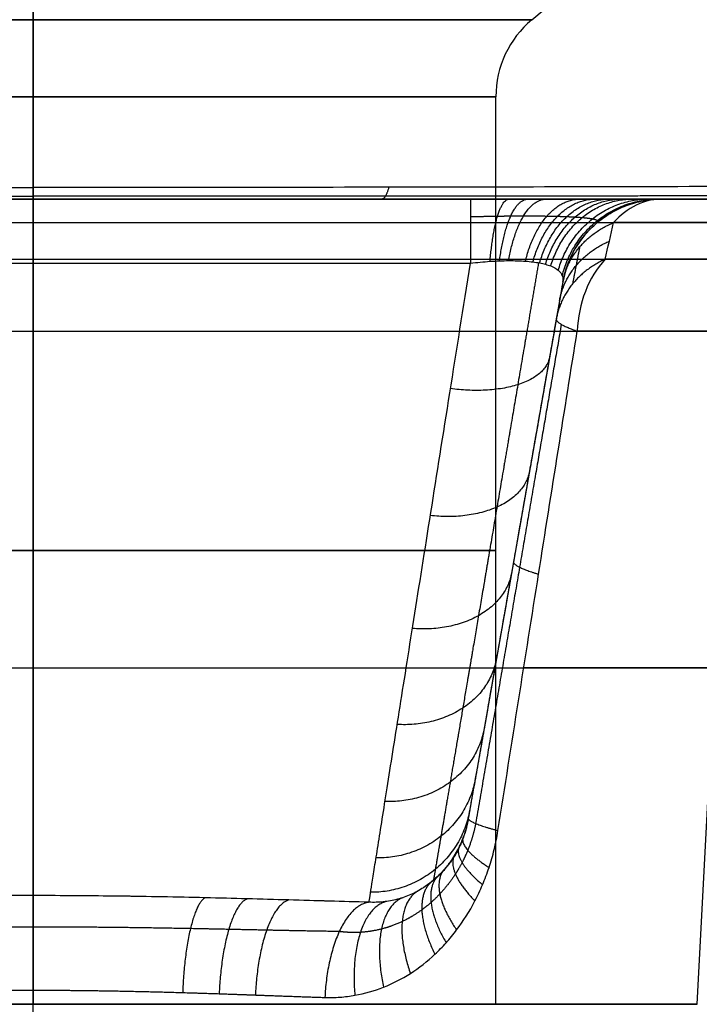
# Model space of a CAD drawing. Header units: millimetres. Extents: x -300 to 300, y -850 to 0.
# Tile 20 of 44: x -1 to 33, y -200 to -151. Entities that reach past the tile are written whole.
import ezdxf

# ---------------------------------------------------------------- set-up
doc = ezdxf.new("R2010")
doc.units = ezdxf.units.MM
doc.header["$MEASUREMENT"] = 0
doc.layers.add('Predefinito', color=7, linetype='Continuous', true_color=0x000000)

# ---------------------------------------------------------------- blocks, each defined once
blk = doc.blocks.new('FACLT0000000')
at = {"layer": 'Predefinito'}
for p, q in [((0, -50, 690), (0, -50)), ((0, -80), (0, -50)), ((0, -80, 690), (0, -80))]:
    blk.add_line(p, q, dxfattribs=at)
blk = doc.blocks.new('FALP06051T0M')
at = {"layer": 'Predefinito'}
for p, q in [((0, -160, -190), (0, 0, -190)), ((0, -141.17, -36.606), (0, -151.088, -24.786)), ((0, -151.088, 24.786), (0, -141.17, 36.606)), ((24.786, -151.088), (36.606, -141.17)), ((0, -154.918, -23), (0, -200, -23)), ((0, -200, 23), (0, -154.918, 23)), ((23, -200), (23, -154.918)), ((0, -160, -190), (0, -160, -82.247)), ((0, -160, 41.916), (0, -160, 157.388)), ((0, -162.991, 36.532), (0, -161.17, 38.702)), ((-21.735, -163.183, -77.589), (21.735, -163.183, -77.589)), ((26.325, -164.132, -48.552), (22.236, -187.318, -48.552)), ((0, -166.56, 34.753), (0, -200, 33)), ((33, -200), (34.753, -166.56)), ((23.966, -177.505, -26.406), (23.966, -177.505, -63.02)), ((0, -200, -33), (0, -199.298, -33.037)), ((0, -200, -33), (0, -200, -23)), ((0, -200, 23), (0, -200, 33)), ((23, -200), (33, -200))]:
    blk.add_line(p, q, dxfattribs=at)
at = {"layer": 'Predefinito', "extrusion": (1.14668e-15, 1, 0)}
blk.add_arc((0, 0, -151.088), 24.786, 270, 90, dxfattribs=at)
at = {"layer": 'Predefinito', "extrusion": (1, 0, 0)}
for centre, radius, start, end in [((-154.918, 28), 5, 270, 320), ((-154.918, -28), 5, 40, 90), ((-165, -82.247), 5, 0, 68.6877), ((-166.821, 39.746), 5, 273, 320), ((-145.01, -31.008), 50, 187.3349, 248.6877)]:
    blk.add_arc(centre, radius, start, end, dxfattribs=at)
at = {"layer": 'Predefinito', "extrusion": (-1.14668e-15, 1, 0)}
blk.add_arc((0, 0, -151.088), 24.786, 90, 270, dxfattribs=at)
at = {"layer": 'Predefinito'}
for centre, start, end in [((28, -154.918), 130, 180), ((31.249, -165, -27.937), 90, 170), ((31.249, -165, -50.039), 90, 170)]:
    blk.add_arc(centre, 5, start, end, dxfattribs=at)
at = {"layer": 'Predefinito', "extrusion": (0, 1, 6.17863e-16)}
blk.add_arc((0, 0, -154.918), 23, 270, 90, dxfattribs=at)
at = {"layer": 'Predefinito', "extrusion": (0, 1, -6.17863e-16)}
blk.add_arc((0, 0, -154.918), 23, 90, 270, dxfattribs=at)
at = {"layer": 'Predefinito', "extrusion": (0, 1, 0)}
for centre, radius, start, end in [((0, 0, -160), 41.916, 318.2022, 90), ((0, 0, -160), 41.916, 90, 221.7978), ((0, 0, -166.56), 34.753, 321.09, 90), ((0, 0, -166.56), 34.753, 90, 218.91), ((0, 0, -177.459), 23, 270, 90), ((0, 0, -177.459), 23, 90, 270), ((0, 0, -183.28), 33.876, 316.0396, 90), ((0, 0, -183.28), 33.876, 90, 223.9604), ((0, 0, -200), 23, 270, 90), ((0, 0, -200), 23, 90, 270)]:
    blk.add_arc(centre, radius, start, end, dxfattribs=at)
at = {"layer": 'Predefinito', "extrusion": (1, 3.87757e-16, -3.25367e-16)}
blk.add_arc((-165, 41.916), 5, 320, 360, dxfattribs=at)
at = {"layer": 'Predefinito', "extrusion": (1, 9.28643e-13, -1.29893e-12)}
blk.add_arc((-165, -82.247, 21.735), 5, 360, 68.6877, dxfattribs=at)
at = {"layer": 'Predefinito', "extrusion": (0.666504, -2.01207e-14, 0.745502)}
blk.add_arc((-165, -41.916), 5, 0, 40, dxfattribs=at)
at = {"layer": 'Predefinito', "extrusion": (5.34851e-31, 1, 4.40664e-16)}
blk.add_arc((0, 0, -161.17), 38.702, 318.2022, 90, dxfattribs=at)
at = {"layer": 'Predefinito', "extrusion": (4.25783e-16, 1, 1.90472e-16)}
blk.add_arc((0, 0, -161.17), 38.702, 90, 221.7978, dxfattribs=at)
at = {"layer": 'Predefinito', "extrusion": (-3.71837e-16, 1, -3.00142e-16)}
blk.add_arc((0, 0, -162.991), 36.532, 321.09, 90, dxfattribs=at)
at = {"layer": 'Predefinito', "extrusion": (2.25144e-16, 1, -8.48111e-16)}
blk.add_arc((0, 0, -162.991), 36.532, 90, 218.91, dxfattribs=at)
at = {"layer": 'Predefinito', "extrusion": (0.628099, 4.32915e-15, 0.778133)}
blk.add_arc((-166.821, -39.746), 5, 40, 87, dxfattribs=at)
at = {"layer": 'Predefinito', "extrusion": (8.61264e-16, 1, 1.78125e-32)}
blk.add_arc((0, 0, -200), 33, 270, 90, dxfattribs=at)
at = {"layer": 'Predefinito', "extrusion": (-8.61264e-16, 1, -1.78125e-32)}
blk.add_arc((0, 0, -200), 33, 90, 270, dxfattribs=at)
at = {"layer": 'Predefinito'}
for points, degree in [([(0, -159.425, 161.499), (0, -138.121, 236.245), (0, -80.51, 295.095), (0, -6.483, 318.09)], 3), ([(179.662, -160, -190), (0, -160, -190), (-179.662, -160, -190)], 2), ([(-21.735, -160, -82.247), (0, -160, -82.247), (21.735, -160, -82.247)], 2), ([(31.249, -160, -72.14), (31.249, -160, -50.039), (31.249, -160, -27.937)], 2), ([(28.427, -162.991, -22.946), (28.567, -162.397, -23.898), (28.71, -161.789, -24.848), (28.853, -161.17, -25.795)], 3), ([(26.325, -164.132, -27.937), (26.215, -164.75, -26.953), (26.108, -165.358, -25.963), (26.003, -165.953, -24.964)], 3), ([(26.325, -164.132, -72.14), (26.325, -164.132, -50.039), (26.325, -164.132, -27.937)], 2)]:
    blk.add_open_spline(points, degree=degree, dxfattribs=at)
for points, knots in [([(-189.256, -158.299, -12.757), (-189.511, -158.332, -9.662), (-189.666, -158.358, -6.577), (-189.753, -158.389, -1.961), (-189.758, -158.398, -0.422), (-189.719, -158.414, 2.642), (-189.675, -158.421, 4.173), (-189.332, -158.453, 11.816), (-188.665, -158.472, 17.905), (-187.33, -158.49, 25.485), (-187.038, -158.494, 27.002), (-186.407, -158.5, 30.013), (-186.068, -158.503, 31.509), (-184.981, -158.512, 35.973), (-184.164, -158.517, 38.913), (-181.444, -158.532, 47.631), (-179.273, -158.541, 53.306), (-175.495, -158.556, 61.618), (-174.148, -158.562, 64.355), (-171.997, -158.571, 68.411), (-171.258, -158.574, 69.755), (-169.744, -158.58, 72.411), (-168.97, -158.584, 73.725), (-165.007, -158.602, 80.221), (-161.556, -158.62, 85.193), (-154.128, -158.662, 94.712), (-150.15, -158.686, 99.259), (-144.862, -158.722, 104.682), (-143.789, -158.729, 105.753), (-141.611, -158.744, 107.871), (-140.508, -158.751, 108.915), (-137.168, -158.775, 111.994), (-134.896, -158.791, 113.981), (-127.952, -158.842, 119.748), (-123.152, -158.878, 123.337), (-113.233, -158.952, 130.034), (-108.114, -158.99, 133.142), (-101.524, -159.036, 136.737), (-100.196, -159.046, 137.441), (-97.522, -159.064, 138.821), (-96.174, -159.074, 139.496), (-92.122, -159.101, 141.471), (-89.401, -159.119, 142.721), (-81.181, -159.171, 146.28), (-75.625, -159.203, 148.399), (-64.369, -159.262, 152.157), (-58.669, -159.289, 153.796), (-50.009, -159.325, 155.906), (-47.105, -159.336, 156.551), (-42.72, -159.351, 157.431), (-41.253, -159.356, 157.71), (-38.311, -159.365, 158.238), (-36.835, -159.37, 158.488), (-29.465, -159.39, 159.658), (-23.573, -159.403, 160.35), (-11.788, -159.421, 161.271), (-5.896, -159.425, 161.499), (0, -159.425, 161.499)], [0, 0, 0, 0, 0.0090305, 0.0090305, 0.0135458, 0.0135458, 0.0180611, 0.0180611, 0.0361221, 0.0361221, 0.0406374, 0.0406374, 0.0451526, 0.0451526, 0.0541832, 0.0541832, 0.0722442, 0.0722442, 0.0812748, 0.0812748, 0.08579, 0.08579, 0.0903053, 0.0903053, 0.1083663, 0.1083663, 0.1264274, 0.1264274, 0.1309427, 0.1309427, 0.1354579, 0.1354579, 0.1444885, 0.1444885, 0.1625495, 0.1625495, 0.1806106, 0.1806106, 0.1851258, 0.1851258, 0.1896411, 0.1896411, 0.1986716, 0.1986716, 0.2167327, 0.2167327, 0.2347938, 0.2347938, 0.2438243, 0.2438243, 0.2483395, 0.2483395, 0.2528548, 0.2528548, 0.2709159, 0.2709159, 0.2889769, 0.2889769, 0.2889769, 0.2889769]), ([(189.256, -158.299, -12.757), (189.511, -158.332, -9.662), (189.666, -158.358, -6.577), (189.753, -158.389, -1.961), (189.758, -158.398, -0.422), (189.719, -158.414, 2.642), (189.675, -158.421, 4.173), (189.332, -158.453, 11.816), (188.665, -158.472, 17.905), (187.33, -158.49, 25.485), (187.038, -158.494, 27.002), (186.407, -158.5, 30.013), (186.068, -158.503, 31.509), (184.981, -158.512, 35.973), (184.164, -158.517, 38.913), (181.444, -158.532, 47.631), (179.273, -158.541, 53.306), (175.495, -158.556, 61.618), (174.148, -158.562, 64.355), (171.997, -158.571, 68.411), (171.258, -158.574, 69.755), (169.744, -158.58, 72.411), (168.97, -158.584, 73.725), (165.007, -158.602, 80.221), (161.556, -158.62, 85.193), (154.128, -158.662, 94.712), (150.15, -158.686, 99.259), (144.862, -158.722, 104.682), (143.789, -158.729, 105.753), (141.611, -158.744, 107.871), (140.508, -158.751, 108.915), (137.168, -158.775, 111.994), (134.896, -158.791, 113.981), (127.952, -158.842, 119.748), (123.152, -158.878, 123.337), (113.233, -158.952, 130.034), (108.114, -158.99, 133.142), (101.524, -159.036, 136.737), (100.196, -159.046, 137.441), (97.522, -159.064, 138.821), (96.174, -159.074, 139.496), (92.122, -159.101, 141.471), (89.401, -159.119, 142.721), (81.181, -159.171, 146.28), (75.625, -159.203, 148.399), (64.369, -159.262, 152.157), (58.669, -159.289, 153.796), (50.009, -159.325, 155.906), (47.105, -159.336, 156.551), (42.72, -159.351, 157.431), (41.253, -159.356, 157.71), (38.311, -159.365, 158.238), (36.835, -159.37, 158.488), (29.465, -159.39, 159.658), (23.573, -159.403, 160.35), (11.788, -159.421, 161.271), (5.896, -159.425, 161.499), (0, -159.425, 161.499)], [0, 0, 0, 0, 0.0090305, 0.0090305, 0.0135458, 0.0135458, 0.0180611, 0.0180611, 0.0361221, 0.0361221, 0.0406374, 0.0406374, 0.0451526, 0.0451526, 0.0541832, 0.0541832, 0.0722442, 0.0722442, 0.0812748, 0.0812748, 0.08579, 0.08579, 0.0903053, 0.0903053, 0.1083663, 0.1083663, 0.1264274, 0.1264274, 0.1309427, 0.1309427, 0.1354579, 0.1354579, 0.1444885, 0.1444885, 0.1625495, 0.1625495, 0.1806106, 0.1806106, 0.1851258, 0.1851258, 0.1896411, 0.1896411, 0.1986716, 0.1986716, 0.2167327, 0.2167327, 0.2347938, 0.2347938, 0.2438243, 0.2438243, 0.2483395, 0.2483395, 0.2528548, 0.2528548, 0.2709159, 0.2709159, 0.2889769, 0.2889769, 0.2889769, 0.2889769]), ([(-182.354, -160, -12.048), (-182.654, -160, -9.124), (-182.85, -160, -6.205), (-183.039, -160, -0.374), (-183.03, -160, 2.536), (-182.715, -160, 11.256), (-182.117, -160, 17.052), (-180.884, -160, 24.275), (-180.613, -160, 25.721), (-180.025, -160, 28.592), (-179.708, -160, 30.02), (-178.69, -160, 34.278), (-177.922, -160, 37.084), (-175.358, -160, 45.411), (-173.303, -160, 50.839), (-169.722, -160, 58.802), (-168.445, -160, 61.426), (-166.404, -160, 65.318), (-165.703, -160, 66.609), (-164.266, -160, 69.161), (-163.53, -160, 70.424), (-159.766, -160, 76.674), (-156.485, -160, 81.469), (-149.42, -160, 90.679), (-145.634, -160, 95.092), (-140.596, -160, 100.376), (-139.573, -160, 101.422), (-137.497, -160, 103.489), (-136.444, -160, 104.51), (-133.257, -160, 107.524), (-131.088, -160, 109.472), (-124.454, -160, 115.141), (-119.861, -160, 118.686), (-110.352, -160, 125.332), (-105.437, -160, 128.432), (-99.094, -160, 132.035), (-97.815, -160, 132.742), (-95.239, -160, 134.129), (-93.94, -160, 134.808), (-90.031, -160, 136.798), (-87.403, -160, 138.061), (-79.457, -160, 141.665), (-74.075, -160, 143.823), (-63.149, -160, 147.666), (-57.606, -160, 149.352), (-49.17, -160, 151.53), (-46.338, -160, 152.198), (-42.06, -160, 153.111), (-40.628, -160, 153.4), (-37.756, -160, 153.95), (-36.314, -160, 154.21), (-29.104, -160, 155.432), (-23.314, -160, 156.164), (-11.69, -160, 157.141), (-5.856, -160, 157.388), (0, -160, 157.388)], [-0.2799575, -0.2799575, -0.2799575, -0.2799575, -0.2712089, -0.2712089, -0.2624602, -0.2624602, -0.2449628, -0.2449628, -0.2405885, -0.2405885, -0.2362142, -0.2362142, -0.2274655, -0.2274655, -0.2099682, -0.2099682, -0.2012195, -0.2012195, -0.1968451, -0.1968451, -0.1924708, -0.1924708, -0.1749735, -0.1749735, -0.1574761, -0.1574761, -0.1531018, -0.1531018, -0.1487274, -0.1487274, -0.1399788, -0.1399788, -0.1224814, -0.1224814, -0.1049841, -0.1049841, -0.1006097, -0.1006097, -0.0962354, -0.0962354, -0.0874867, -0.0874867, -0.0699894, -0.0699894, -0.052492, -0.052492, -0.0437434, -0.0437434, -0.039369, -0.039369, -0.0349947, -0.0349947, -0.0174973, -0.0174973, 0, 0, 0, 0]), ([(0, -160, 157.388), (5.856, -160, 157.388), (11.69, -160, 157.141), (23.314, -160, 156.164), (29.104, -160, 155.432), (36.314, -160, 154.21), (37.756, -160, 153.95), (40.628, -160, 153.4), (42.06, -160, 153.111), (46.338, -160, 152.198), (49.17, -160, 151.53), (57.606, -160, 149.352), (63.149, -160, 147.666), (74.075, -160, 143.823), (79.457, -160, 141.665), (87.403, -160, 138.061), (90.031, -160, 136.798), (93.94, -160, 134.808), (95.239, -160, 134.129), (97.815, -160, 132.742), (99.094, -160, 132.035), (105.437, -160, 128.432), (110.352, -160, 125.332), (119.861, -160, 118.686), (124.454, -160, 115.141), (131.088, -160, 109.472), (133.257, -160, 107.524), (136.444, -160, 104.51), (137.497, -160, 103.489), (139.573, -160, 101.422), (140.596, -160, 100.376), (145.634, -160, 95.092), (149.42, -160, 90.679), (156.485, -160, 81.469), (159.766, -160, 76.674), (163.53, -160, 70.424), (164.266, -160, 69.161), (165.703, -160, 66.609), (166.404, -160, 65.318), (168.445, -160, 61.426), (169.722, -160, 58.802), (173.303, -160, 50.839), (175.358, -160, 45.411), (177.922, -160, 37.084), (178.69, -160, 34.278), (179.708, -160, 30.02), (180.025, -160, 28.592), (180.613, -160, 25.721), (180.884, -160, 24.275), (182.117, -160, 17.052), (182.715, -160, 11.256), (183.03, -160, 2.536), (183.039, -160, -0.374), (182.85, -160, -6.205), (182.654, -160, -9.124), (182.354, -160, -12.048)], [0, 0, 0, 0, 0.0174973, 0.0174973, 0.0349947, 0.0349947, 0.039369, 0.039369, 0.0437434, 0.0437434, 0.052492, 0.052492, 0.0699894, 0.0699894, 0.0874867, 0.0874867, 0.0962354, 0.0962354, 0.1006097, 0.1006097, 0.1049841, 0.1049841, 0.1224814, 0.1224814, 0.1399788, 0.1399788, 0.1487274, 0.1487274, 0.1531018, 0.1531018, 0.1574761, 0.1574761, 0.1749735, 0.1749735, 0.1924708, 0.1924708, 0.1968451, 0.1968451, 0.2012195, 0.2012195, 0.2099682, 0.2099682, 0.2274655, 0.2274655, 0.2362142, 0.2362142, 0.2405885, 0.2405885, 0.2449628, 0.2449628, 0.2624602, 0.2624602, 0.2712089, 0.2712089, 0.2799575, 0.2799575, 0.2799575, 0.2799575]), ([(21.735, -160, -82.247), (22.386, -160, -82.247), (23.025, -160, -82.181), (23.967, -160, -81.984), (24.279, -160, -81.903), (24.896, -160, -81.705), (25.2, -160, -81.59), (26.084, -160, -81.2), (26.641, -160, -80.882), (27.427, -160, -80.316), (27.682, -160, -80.112), (28.164, -160, -79.682), (28.392, -160, -79.456), (28.825, -160, -78.982), (29.03, -160, -78.735), (29.414, -160, -78.218), (29.596, -160, -77.947), (30.096, -160, -77.115), (30.371, -160, -76.534), (30.812, -160, -75.326), (30.979, -160, -74.693), (31.196, -160, -73.425), (31.249, -160, -72.785), (31.249, -160, -72.14)], [-0.01545284, -0.01545284, -0.01545284, -0.01545284, -0.01352123, -0.01352123, -0.01255543, -0.01255543, -0.01158963, -0.01158963, -0.00965802, -0.00965802, -0.00869222, -0.00869222, -0.00772642, -0.00772642, -0.00676062, -0.00676062, -0.00579481, -0.00579481, -0.00386321, -0.00386321, -0.0019316, -0.0019316, 0, 0, 0, 0]), ([(16.697, -194.929, -33.862), (16.708, -194.861, -35.049), (16.726, -194.751, -36.234), (16.774, -194.446, -38.593), (16.805, -194.251, -39.767), (16.88, -193.779, -42.098), (16.924, -193.501, -43.256), (17.025, -192.864, -45.547), (17.082, -192.505, -46.682), (17.272, -191.306, -50.042), (17.424, -190.348, -52.226), (17.776, -188.129, -56.434), (17.976, -186.869, -58.458), (18.42, -184.074, -62.308), (18.663, -182.539, -64.133), (19.189, -179.225, -67.546), (19.472, -177.446, -69.134), (20.069, -173.68, -72.041), (20.385, -171.694, -73.36), (21.042, -167.553, -75.701), (21.384, -165.399, -76.724), (21.735, -163.183, -77.589)], [0.057107, 0.057107, 0.057107, 0.057107, 0.128465, 0.128465, 0.199822, 0.199822, 0.271179, 0.271179, 0.342537, 0.342537, 0.485252, 0.485252, 0.627967, 0.627967, 0.770682, 0.770682, 0.913396, 0.913396, 1.056111, 1.056111, 1.198826, 1.198826, 1.198826, 1.198826]), ([(21.735, -163.183, -77.589), (22.067, -163.143, -77.604), (22.392, -163.113, -77.583), (22.869, -163.081, -77.497), (23.026, -163.073, -77.459), (23.337, -163.061, -77.365), (23.49, -163.058, -77.309), (23.784, -163.056, -77.18), (23.927, -163.058, -77.107), (24.204, -163.066, -76.944), (24.339, -163.073, -76.854), (24.598, -163.092, -76.658), (24.723, -163.104, -76.551), (24.958, -163.134, -76.325), (25.069, -163.151, -76.206), (25.279, -163.191, -75.953), (25.377, -163.214, -75.821), (25.56, -163.264, -75.542), (25.646, -163.293, -75.396), (25.88, -163.384, -74.943), (26.005, -163.455, -74.624), (26.197, -163.617, -73.954), (26.264, -163.708, -73.6), (26.338, -163.907, -72.881), (26.345, -164.015, -72.514), (26.325, -164.132, -72.14)], [-0.008221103, -0.008221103, -0.008221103, -0.008221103, -0.007192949, -0.007192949, -0.006678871, -0.006678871, -0.006164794, -0.006164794, -0.005652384, -0.005652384, -0.005139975, -0.005139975, -0.004626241, -0.004626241, -0.004112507, -0.004112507, -0.00359843, -0.00359843, -0.003084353, -0.003084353, -0.002056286, -0.002056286, -0.001028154, -0.001028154, 0, 0, 0, 0]), ([(26.325, -164.132, -72.14), (26.15, -165.12, -71.701), (25.979, -166.092, -71.227), (25.642, -168, -70.21), (25.477, -168.936, -69.667), (25.155, -170.766, -68.515), (24.997, -171.66, -67.907), (24.69, -173.402, -66.626), (24.54, -174.25, -65.954), (24.25, -175.895, -64.552), (24.11, -176.693, -63.821), (23.838, -178.233, -62.303), (23.707, -178.975, -61.517), (23.33, -181.116, -59.08), (23.099, -182.425, -57.352), (22.683, -184.782, -53.727), (22.499, -185.83, -51.829), (22.179, -187.642, -47.903), (22.044, -188.407, -45.875), (21.827, -189.636, -41.729), (21.745, -190.101, -39.612), (21.636, -190.722, -35.332), (21.608, -190.878, -33.17), (21.608, -190.878, -31.008)], [5.130057, 5.130057, 5.130057, 5.130057, 5.202128, 5.202128, 5.274198, 5.274198, 5.346269, 5.346269, 5.418339, 5.418339, 5.49041, 5.49041, 5.56248, 5.56248, 5.706621, 5.706621, 5.850762, 5.850762, 5.994903, 5.994903, 6.139044, 6.139044, 6.283185, 6.283185, 6.283185, 6.283185]), ([(23.104, -191.371, -24.192), (23.792, -187.022, -23.851), (24.465, -182.771, -23.482), (25.779, -174.492, -22.693), (26.42, -170.464, -22.273), (27.042, -166.56, -21.828)], [-0.02523397, -0.02523397, -0.02523397, -0.02523397, -0.01261698, -0.01261698, 0, 0, 0, 0]), ([(21.629, -190.764, -27.803), (21.595, -190.952, -27.852), (21.553, -191.135, -27.918), (21.45, -191.492, -28.081), (21.389, -191.666, -28.178), (21.287, -191.921, -28.341), (21.25, -192.005, -28.398), (21.174, -192.17, -28.519), (21.133, -192.252, -28.582), (21.007, -192.491, -28.778), (20.917, -192.644, -28.917), (20.724, -192.936, -29.207), (20.621, -193.075, -29.359), (20.404, -193.34, -29.673), (20.289, -193.467, -29.836), (20.051, -193.704, -30.165), (19.928, -193.815, -30.331), (19.672, -194.022, -30.668), (19.54, -194.118, -30.837), (19.403, -194.206, -31.008)], [0, 0, 0, 0, 0.000665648, 0.000665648, 0.001331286, 0.001331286, 0.001664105, 0.001664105, 0.001996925, 0.001996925, 0.002662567, 0.002662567, 0.003328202, 0.003328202, 0.003993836, 0.003993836, 0.00465947, 0.00465947, 0.005325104, 0.005325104, 0.005325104, 0.005325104]), ([(14.504, -199.659, -29.662), (14.753, -199.667, -29.54), (15.003, -199.662, -29.414), (15.502, -199.627, -29.156), (15.751, -199.596, -29.024), (16.487, -199.466, -28.624), (16.962, -199.33, -28.353), (17.881, -198.967, -27.805), (18.326, -198.739, -27.528), (19.186, -198.187, -26.971), (19.592, -197.87, -26.698), (20.165, -197.332, -26.299), (20.351, -197.142, -26.169), (20.71, -196.741, -25.912), (20.885, -196.529, -25.786), (21.385, -195.864, -25.421), (21.687, -195.386, -25.195), (22.092, -194.609, -24.894), (22.22, -194.338, -24.798), (22.456, -193.78, -24.625), (22.563, -193.496, -24.547), (22.755, -192.913, -24.41), (22.841, -192.615, -24.351), (22.99, -192.004, -24.255), (23.053, -191.692, -24.217), (23.104, -191.371, -24.192)], [0, 0, 0, 0, 0.00089627, 0.00089627, 0.00179254, 0.00179254, 0.00358585, 0.00358585, 0.00537931, 0.00537931, 0.00717276, 0.00717276, 0.00806949, 0.00806949, 0.00896622, 0.00896622, 0.01075968, 0.01075968, 0.01165518, 0.01165518, 0.01255068, 0.01255068, 0.01344832, 0.01344832, 0.01434597, 0.01434597, 0.01434597, 0.01434597]), ([(16.697, -194.929, -33.862), (15.388, -194.895, -34.446), (14.05, -194.856, -34.958), (11.323, -194.778, -35.84), (9.937, -194.74, -36.209), (7.129, -194.674, -36.8), (5.715, -194.647, -37.022), (2.869, -194.611, -37.318), (1.437, -194.601, -37.392), (-1.436, -194.601, -37.391), (-2.867, -194.611, -37.317), (-5.715, -194.647, -37.021), (-7.132, -194.675, -36.799), (-9.938, -194.74, -36.208), (-11.324, -194.778, -35.84), (-14.049, -194.856, -34.959), (-15.388, -194.895, -34.446), (-16.697, -194.929, -33.862)], [-0.01729325, -0.01729325, -0.01729325, -0.01729325, -0.01297101, -0.01297101, -0.00865189, -0.00865189, -0.00431959, -0.00431959, 0.00001969, 0.00001969, 0.00433799, 0.00433799, 0.00866016, 0.00866016, 0.01297974, 0.01297974, 0.01729948, 0.01729948, 0.01729948, 0.01729948]), ([(16.697, -194.929, -33.862), (15.411, -194.896, -34.436), (14.085, -194.857, -34.945), (12.037, -194.798, -35.61), (11.345, -194.779, -35.814), (9.958, -194.742, -36.184), (9.261, -194.724, -36.35), (5.762, -194.642, -37.09), (2.911, -194.601, -37.391), (-0.72, -194.601, -37.392), (-1.447, -194.603, -37.373), (-2.889, -194.613, -37.297), (-3.606, -194.62, -37.241), (-5.747, -194.648, -37.017), (-7.16, -194.675, -36.794), (-9.956, -194.74, -36.204), (-11.34, -194.779, -35.835), (-14.078, -194.857, -34.948), (-15.409, -194.896, -34.437), (-16.697, -194.929, -33.862)], [-0.01729325, -0.01729325, -0.01729325, -0.01729325, -0.01296915, -0.01296915, -0.01080711, -0.01080711, -0.00864506, -0.00864506, 0.00000312, 0.00000312, 0.00216516, 0.00216516, 0.00432721, 0.00432721, 0.0086513, 0.0086513, 0.01297539, 0.01297539, 0.01729948, 0.01729948, 0.01729948, 0.01729948]), ([(19.403, -194.206, -31.008), (19.2, -194.338, -31.262), (18.991, -194.451, -31.512), (18.559, -194.643, -32.009), (18.336, -194.722, -32.256), (17.875, -194.844, -32.742), (17.641, -194.886, -32.978), (17.17, -194.935, -33.433), (16.933, -194.941, -33.653), (16.697, -194.929, -33.862)], [0.005325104, 0.005325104, 0.005325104, 0.005325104, 0.006332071, 0.006332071, 0.007338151, 0.007338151, 0.008336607, 0.008336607, 0.009335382, 0.009335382, 0.009335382, 0.009335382]), ([(-14.504, -199.659, -29.662), (-13.385, -199.623, -30.211), (-12.23, -199.58, -30.7), (-9.852, -199.494, -31.548), (-8.651, -199.452, -31.9), (-6.223, -199.38, -32.465), (-4.996, -199.351, -32.678), (-3.137, -199.32, -32.892), (-2.514, -199.312, -32.946), (-1.262, -199.301, -33.018), (-0.631, -199.298, -33.037), (0, -199.298, -33.037)], [0, 0, 0, 0, 0.00378029, 0.00378029, 0.00756057, 0.00756057, 0.01134086, 0.01134086, 0.013231, 0.013231, 0.01512115, 0.01512115, 0.01512115, 0.01512115]), ([(0, -199.298, -33.037), (0.629, -199.298, -33.037), (1.255, -199.301, -33.019), (2.504, -199.312, -32.947), (3.128, -199.32, -32.893), (4.37, -199.34, -32.75), (4.99, -199.353, -32.661), (6.222, -199.382, -32.447), (6.836, -199.398, -32.323), (8.667, -199.452, -31.896), (9.869, -199.494, -31.542), (12.226, -199.58, -30.701), (13.381, -199.623, -30.213), (14.504, -199.659, -29.662)], [0.01512115, 0.01512115, 0.01512115, 0.01512115, 0.01701166, 0.01701166, 0.01890925, 0.01890925, 0.02080774, 0.02080774, 0.0226972, 0.0226972, 0.02646169, 0.02646169, 0.03022618, 0.03022618, 0.03022618, 0.03022618])]:
    blk.add_open_spline(points, degree=3, knots=knots, dxfattribs=at)
for points, weights, degree in [([(0, -159.425, 161.499), (0, -160, 159.484), (0, -160, 157.388)], [1, 0.990378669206, 1], 2), ([(17.681, -159.412, 160.811), (17.511, -160, 158.78), (17.335, -160, 156.667)], [0.999999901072, 0.990151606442, 1.00000005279], 2), ([(22.71, -163.091, -77.526), (22.971, -160, -78.776), (23.653, -160, -82.05)], [0.999999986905, 0.831180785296, 1], 2), ([(23.182, -163.067, -77.412), (23.574, -160, -78.637), (24.587, -160, -81.804)], [1.00001068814, 0.832656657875, 1], 2), ([(23.637, -163.057, -77.244), (24.157, -160, -78.424), (25.495, -160, -81.46)], [1.00000093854, 0.8332578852, 1], 2), ([(24.468, -163.083, -76.756), (25.215, -160, -77.795), (27.165, -160, -80.505)], [1.00000002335, 0.831704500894, 1], 2), ([(24.84, -163.119, -76.438), (25.683, -160, -77.384), (27.923, -160, -79.897)], [0.999998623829, 0.82950263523, 1], 2), ([(25.174, -163.171, -76.079), (26.094, -160, -76.92), (28.609, -160, -79.219)], [0.99999982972, 0.826355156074, 1], 2), ([(25.469, -163.239, -75.681), (26.446, -160, -76.409), (29.222, -160, -78.476)], [1.00000388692, 0.822243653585, 1], 2), ([(25.724, -163.323, -75.245), (26.738, -160, -75.854), (29.762, -160, -77.67)], [1.00000228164, 0.817119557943, 1], 2), ([(26.101, -163.536, -74.289), (27.118, -160, -74.661), (30.591, -160, -75.93)], [1.00000043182, 0.803997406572, 1], 2), ([(26.301, -163.808, -73.24), (27.222, -160, -73.398), (31.087, -160, -74.059)], [0.999999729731, 0.786899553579, 1], 2), ([(26.325, -164.132, -72.14), (27.053, -160, -72.14), (31.249, -160, -72.14)], [1, 0.766044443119, 1], 2), ([(26.325, -164.132, -27.937), (26.688, -162.073, -26.603), (28.853, -161.17, -25.795)], [0.999999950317, 0.895807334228, 1], 2), ([(26.162, -165.052, -26.455), (26.522, -163.011, -25.166), (28.639, -162.09, -24.372)], [1, 0.898638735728, 1], 2), ([(27.163, -162.378, -26.742), (27.043, -163.002, -25.781), (26.925, -163.615, -24.816), (26.81, -164.215, -23.845)], [0.947903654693, 0.948832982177, 0.949791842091, 0.950776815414], 3), ([(28.427, -162.991, -22.946), (26.36, -163.931, -23.722), (26.003, -165.953, -24.964)], [0.999999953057, 0.901553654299, 1], 2), ([(26.003, -165.953, -24.964), (24.625, -173.77, -26.02), (23.164, -182.058, -26.968), (21.629, -190.764, -27.803)], [1, 0.997920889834, 0.997920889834, 1], 3), ([(26.251, -166.221, -23.299), (24.905, -174.054, -24.257), (23.479, -182.364, -25.107), (21.996, -191.017, -25.838)], [0.970949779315, 0.967473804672, 0.963632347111, 0.959390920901], 3), ([(26.003, -165.953, -24.964), (25.963, -166.184, -23.197), (27.042, -166.56, -21.828)], [0.999999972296, 0.941899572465, 1], 2), ([(25.67, -167.842, -70.284), (25.286, -170.024, -74.307), (20.746, -169.414, -74.648)], [0.999997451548, 0.736463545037, 1.00000012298], 2), ([(24.669, -173.52, -66.518), (24.195, -176.212, -70.083), (19.745, -175.723, -70.463)], [0.999998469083, 0.743863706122, 1.00000021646], 2), ([(23.875, -178.025, -26.466), (23.837, -178.242, -24.517), (25.122, -178.632, -23.088)], [1.00000236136, 0.930921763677, 0.999983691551], 2), ([(23.78, -178.564, -61.938), (23.228, -181.692, -64.989), (18.856, -181.328, -65.374)], [0.99999909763, 0.750376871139, 1.00000030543], 2), ([(23.022, -182.859, -56.648), (22.407, -186.347, -59.141), (18.098, -186.1, -59.497)], [0.999999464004, 0.755878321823, 1.00000039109], 2), ([(22.415, -186.307, -50.771), (21.75, -190.075, -52.67), (17.49, -189.93, -52.967)], [0.999999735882, 0.760264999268, 1.0000004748], 2), ([(21.97, -188.827, -44.441), (21.27, -192.797, -45.721), (17.046, -192.731, -45.933)], [0.999999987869, 0.763456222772, 1.000000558], 2), ([(21.699, -190.363, -37.802), (20.978, -194.454, -38.447), (16.775, -194.437, -38.557)], [0.999996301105, 0.765396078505, 1.00000064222], 2), ([(21.608, -190.878, -31.008), (21.23, -193.022, -31.008), (19.403, -194.206, -31.008)], [1, 0.863199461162, 0.886381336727], 2), ([(21.613, -190.849, -29.395), (21.401, -192.056, -29.35), (20.653, -193.028, -29.311)], [0.999999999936, 0.918048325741, 0.893500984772], 2), ([(21.629, -190.764, -27.803), (21.615, -190.84, -28.87), (21.608, -190.878, -29.939), (21.608, -190.878, -31.008)], [1, 0.999576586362, 0.999576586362, 1], 3), ([(21.629, -190.764, -27.803), (21.593, -190.963, -25.664), (23.104, -191.371, -24.192)], [1, 0.918781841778, 1], 2), ([(21.375, -191.696, -28.2), (21.145, -192.231, -25.95), (22.659, -193.205, -24.479)], [0.999985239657, 0.906768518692, 1.000000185], 2), ([(21.191, -192.133, -28.492), (20.825, -192.803, -26.168), (22.338, -194.06, -24.712)], [1.00000034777, 0.898241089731, 1.00000012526], 2), ([(20.973, -192.545, -28.831), (20.453, -193.326, -26.423), (21.957, -194.867, -24.994)], [1.00000155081, 0.888373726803, 1.00000025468], 2), ([(20.88, -192.73, -31.008), (20.88, -192.73, -30.325), (20.883, -192.715, -29.642), (20.888, -192.685, -28.96)], [0.902866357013, 0.90286635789, 0.902858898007, 0.902843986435], 3), ([(20.154, -193.602, -30.023), (19.12, -194.552, -27.312), (20.53, -196.942, -26.04)], [0.999999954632, 0.853491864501, 1.0000006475], 2), ([(20.453, -193.28, -29.602), (19.595, -194.201, -27.002), (21.051, -196.307, -25.664)], [0.999997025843, 0.865844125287, 1.00000040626], 2), ([(19.835, -193.89, -30.454), (18.628, -194.842, -27.625), (19.974, -197.511, -26.432)], [0.999997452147, 0.840788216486, 1.0000006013], 2), ([(0.006, -194.601, -37.392), (0.005, -195.133, -33.255), (0.005, -199.298, -33.037)], [1, 0.767919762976, 0.999999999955], 2), ([(19.136, -194.367, -31.336), (17.608, -195.245, -28.244), (18.756, -198.463, -27.249)], [1.00000027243, 0.814722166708, 0.999999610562], 2), ([(8.562, -194.708, -36.498), (7.591, -195.163, -32.376), (7.437, -199.416, -32.182)], [1, 0.761202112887, 0.999999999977], 2), ([(10.651, -194.76, -35.999), (9.433, -195.173, -31.887), (9.253, -199.474, -31.705)], [1, 0.757550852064, 0.999999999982], 2), ([(12.72, -194.818, -35.388), (11.247, -195.178, -31.293), (11.049, -199.537, -31.121)], [1, 0.75318572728, 0.999999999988], 2), ([(16.697, -194.929, -33.862), (14.71, -195.16, -29.824), (14.504, -199.659, -29.662)], [1, 0.742783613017, 0.99999987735], 2), ([(17.553, -194.893, -33.062), (15.609, -195.382, -29.355), (15.996, -199.553, -28.891)], [0.999989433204, 0.764630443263, 1.0000005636], 2), ([(18.37, -194.704, -32.214), (16.587, -195.419, -28.827), (17.421, -199.149, -28.079)], [1.0000000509, 0.788928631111, 1.000000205], 2)]:
    blk.add_rational_spline(points, weights, degree=degree, dxfattribs=at)
for points, weights, knots in [([(-185.908, -159.568, -12.413), (-186.182, -159.577, -9.4), (-186.356, -159.584, -6.394), (-186.467, -159.592, -1.894), (-186.479, -159.594, -0.394), (-186.455, -159.598, 2.597), (-186.418, -159.6, 4.091), (-186.112, -159.608, 11.553), (-185.476, -159.613, 17.502), (-184.189, -159.618, 24.912), (-183.906, -159.619, 26.395), (-183.295, -159.62, 29.339), (-182.966, -159.621, 30.802), (-181.911, -159.623, 35.167), (-181.117, -159.625, 38.044), (-178.47, -159.628, 46.574), (-176.353, -159.631, 52.13), (-172.667, -159.635, 60.275), (-171.353, -159.636, 62.958), (-169.253, -159.638, 66.935), (-168.531, -159.639, 68.253), (-167.053, -159.641, 70.859), (-166.297, -159.642, 72.148), (-162.428, -159.646, 78.525), (-159.056, -159.651, 83.411), (-151.797, -159.662, 92.78), (-147.909, -159.668, 97.261), (-142.737, -159.677, 102.617), (-141.687, -159.679, 103.676), (-139.557, -159.683, 105.768), (-138.477, -159.685, 106.801), (-135.209, -159.691, 109.847), (-132.985, -159.695, 111.814), (-126.188, -159.708, 117.53), (-121.485, -159.717, 121.097), (-111.758, -159.736, 127.765), (-106.735, -159.745, 130.867), (-100.259, -159.757, 134.464), (-98.954, -159.759, 135.169), (-96.325, -159.764, 136.551), (-95.001, -159.767, 137.228), (-91.016, -159.773, 139.208), (-88.339, -159.778, 140.463), (-80.249, -159.791, 144.039), (-74.775, -159.799, 146.175), (-63.675, -159.814, 149.969), (-58.048, -159.821, 151.629), (-49.492, -159.83, 153.768), (-46.622, -159.833, 154.422), (-42.286, -159.837, 155.316), (-40.837, -159.838, 155.6), (-37.927, -159.84, 156.137), (-36.467, -159.842, 156.391), (-29.177, -159.847, 157.582), (-23.344, -159.85, 158.289), (-11.676, -159.854, 159.23), (-5.84, -159.856, 159.463), (0, -159.856, 159.463)], [0.985616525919, 0.985897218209, 0.986123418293, 0.986392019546, 0.986470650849, 0.986600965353, 0.986661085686, 0.986940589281, 0.987098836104, 0.987256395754, 0.98728587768, 0.987341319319, 0.987367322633, 0.987441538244, 0.987485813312, 0.987611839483, 0.987687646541, 0.987818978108, 0.987865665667, 0.987943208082, 0.987970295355, 0.988027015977, 0.9880566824, 0.988212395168, 0.988361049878, 0.988719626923, 0.988929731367, 0.989230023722, 0.98929193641, 0.989419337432, 0.989484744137, 0.989685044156, 0.989824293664, 0.990255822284, 0.990562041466, 0.991188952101, 0.991509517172, 0.99190500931, 0.991983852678, 0.99214069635, 0.992218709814, 0.99244993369, 0.992600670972, 0.993039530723, 0.993314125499, 0.993815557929, 0.994042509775, 0.994341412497, 0.994434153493, 0.994562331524, 0.994603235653, 0.994681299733, 0.994718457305, 0.994893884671, 0.995001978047, 0.995149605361, 0.995189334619, 0.995189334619], [0, 0, 0, 0, 9.042479, 9.042479, 13.563719, 13.563719, 18.084958, 18.084958, 36.169916, 36.169916, 40.691156, 40.691156, 45.212395, 45.212395, 54.254875, 54.254875, 72.339833, 72.339833, 81.382312, 81.382312, 85.903551, 85.903551, 90.424791, 90.424791, 108.509749, 108.509749, 126.594707, 126.594707, 131.115947, 131.115947, 135.637186, 135.637186, 144.679665, 144.679665, 162.764624, 162.764624, 180.849582, 180.849582, 185.370821, 185.370821, 189.892061, 189.892061, 198.93454, 198.93454, 217.019498, 217.019498, 235.104456, 235.104456, 244.146935, 244.146935, 248.668175, 248.668175, 253.189414, 253.189414, 271.274373, 271.274373, 289.359331, 289.359331, 289.359331, 289.359331]), ([(185.908, -159.568, -12.413), (186.182, -159.577, -9.4), (186.356, -159.584, -6.394), (186.467, -159.592, -1.894), (186.479, -159.594, -0.394), (186.455, -159.598, 2.597), (186.418, -159.6, 4.091), (186.112, -159.608, 11.553), (185.476, -159.613, 17.502), (184.189, -159.618, 24.912), (183.906, -159.619, 26.395), (183.295, -159.62, 29.339), (182.966, -159.621, 30.802), (181.911, -159.623, 35.167), (181.117, -159.625, 38.044), (178.47, -159.628, 46.574), (176.353, -159.631, 52.13), (172.667, -159.635, 60.275), (171.353, -159.636, 62.958), (169.253, -159.638, 66.935), (168.531, -159.639, 68.253), (167.053, -159.641, 70.859), (166.297, -159.642, 72.148), (162.428, -159.646, 78.525), (159.056, -159.651, 83.411), (151.797, -159.662, 92.78), (147.909, -159.668, 97.261), (142.737, -159.677, 102.617), (141.687, -159.679, 103.676), (139.557, -159.683, 105.768), (138.477, -159.685, 106.801), (135.209, -159.691, 109.847), (132.985, -159.695, 111.814), (126.188, -159.708, 117.53), (121.485, -159.717, 121.097), (111.758, -159.736, 127.765), (106.735, -159.745, 130.867), (100.259, -159.757, 134.464), (98.954, -159.759, 135.169), (96.325, -159.764, 136.551), (95.001, -159.767, 137.228), (91.016, -159.773, 139.208), (88.339, -159.778, 140.463), (80.249, -159.791, 144.039), (74.775, -159.799, 146.175), (63.675, -159.814, 149.969), (58.048, -159.821, 151.629), (49.492, -159.83, 153.768), (46.622, -159.833, 154.422), (42.286, -159.837, 155.316), (40.837, -159.838, 155.6), (37.927, -159.84, 156.137), (36.467, -159.842, 156.391), (29.177, -159.847, 157.582), (23.344, -159.85, 158.289), (11.676, -159.854, 159.23), (5.84, -159.856, 159.463), (0, -159.856, 159.463)], [0.985616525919, 0.985897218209, 0.986123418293, 0.986392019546, 0.986470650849, 0.986600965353, 0.986661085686, 0.986940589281, 0.987098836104, 0.987256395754, 0.98728587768, 0.987341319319, 0.987367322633, 0.987441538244, 0.987485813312, 0.987611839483, 0.98768764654, 0.987818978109, 0.987865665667, 0.987943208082, 0.987970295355, 0.988027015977, 0.9880566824, 0.988212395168, 0.988361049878, 0.988719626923, 0.988929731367, 0.989230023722, 0.98929193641, 0.989419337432, 0.989484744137, 0.989685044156, 0.989824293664, 0.990255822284, 0.990562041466, 0.991188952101, 0.991509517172, 0.99190500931, 0.991983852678, 0.99214069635, 0.992218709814, 0.99244993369, 0.992600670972, 0.993039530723, 0.993314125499, 0.993815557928, 0.994042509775, 0.994341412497, 0.994434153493, 0.994562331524, 0.994603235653, 0.994681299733, 0.994718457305, 0.994893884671, 0.995001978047, 0.995149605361, 0.995189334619, 0.995189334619], [0, 0, 0, 0, 9.042479, 9.042479, 13.563719, 13.563719, 18.084958, 18.084958, 36.169916, 36.169916, 40.691156, 40.691156, 45.212395, 45.212395, 54.254875, 54.254875, 72.339833, 72.339833, 81.382312, 81.382312, 85.903551, 85.903551, 90.424791, 90.424791, 108.509749, 108.509749, 126.594707, 126.594707, 131.115947, 131.115947, 135.637186, 135.637186, 144.679665, 144.679665, 162.764624, 162.764624, 180.849582, 180.849582, 185.370821, 185.370821, 189.892061, 189.892061, 198.93454, 198.93454, 217.019498, 217.019498, 235.104456, 235.104456, 244.146935, 244.146935, 248.668175, 248.668175, 253.189414, 253.189414, 271.274373, 271.274373, 289.359331, 289.359331, 289.359331, 289.359331]), ([(21.735, -160.872, -79.426), (22.192, -160.86, -79.444), (22.643, -160.851, -79.411), (23.307, -160.841, -79.287), (23.526, -160.838, -79.233), (23.96, -160.835, -79.1), (24.174, -160.834, -79.021), (24.793, -160.833, -78.749), (25.181, -160.836, -78.522), (25.724, -160.844, -78.116), (25.9, -160.848, -77.968), (26.229, -160.857, -77.656), (26.385, -160.862, -77.492), (26.676, -160.874, -77.147), (26.813, -160.881, -76.966), (27.067, -160.897, -76.588), (27.185, -160.905, -76.389), (27.505, -160.933, -75.778), (27.673, -160.955, -75.352), (27.925, -161.005, -74.465), (28.008, -161.034, -74.001), (28.085, -161.097, -73.073), (28.08, -161.132, -72.606), (28.035, -161.17, -72.14)], [0.91283343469, 0.914038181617, 0.914954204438, 0.915908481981, 0.916156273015, 0.916505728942, 0.916605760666, 0.916676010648, 0.91642401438, 0.915566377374, 0.915197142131, 0.914304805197, 0.913781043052, 0.912574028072, 0.911890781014, 0.910354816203, 0.909496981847, 0.906687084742, 0.904510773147, 0.89948684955, 0.896611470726, 0.890287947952, 0.886826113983, 0.883022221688], [0, 0, 0, 0, 1.935228, 1.935228, 2.902842, 2.902842, 3.870455, 3.870455, 5.805683, 5.805683, 6.773297, 6.773297, 7.740911, 7.740911, 8.708525, 8.708525, 9.676139, 9.676139, 11.611366, 11.611366, 13.546594, 13.546594, 15.481822, 15.481822, 15.481822, 15.481822]), ([(25.12, -163.161, -76.143), (24.766, -165.242, -75.32), (24.421, -167.268, -74.352), (23.728, -171.343, -72.045), (23.382, -173.378, -70.681), (22.729, -177.217, -67.663), (22.421, -179.022, -66.009), (21.853, -182.363, -62.45), (21.591, -183.899, -60.544), (21.12, -186.665, -56.525), (20.91, -187.897, -54.411), (20.548, -190.028, -50.023), (20.394, -190.928, -47.748), (20.148, -192.376, -43.09), (20.054, -192.924, -40.707), (19.93, -193.656, -35.885), (19.898, -193.84, -33.446), (19.898, -193.84, -31.008)], [0.864511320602, 0.865796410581, 0.867039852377, 0.869530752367, 0.870768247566, 0.873094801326, 0.874183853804, 0.876192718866, 0.877112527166, 0.878765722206, 0.879499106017, 0.880765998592, 0.881299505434, 0.882156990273, 0.882480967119, 0.882913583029, 0.883022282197, 0.88302222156], [0.63484, 0.63484, 0.63484, 0.63484, 7.619933, 7.619933, 15.239867, 15.239867, 22.8598, 22.8598, 30.479733, 30.479733, 38.099666, 38.099666, 45.7196, 45.7196, 53.339533, 53.339533, 60.959466, 60.959466, 60.959466, 60.959466]), ([(21.996, -191.017, -25.838), (21.906, -191.485, -25.9), (21.772, -191.928, -26.01), (21.517, -192.556, -26.227), (21.423, -192.76, -26.308), (21.217, -193.156, -26.485), (21.106, -193.346, -26.581), (20.754, -193.892, -26.884), (20.495, -194.221, -27.106), (20.074, -194.668, -27.458), (19.928, -194.809, -27.579), (19.63, -195.072, -27.822), (19.477, -195.195, -27.946), (19.008, -195.537, -28.319), (18.682, -195.73, -28.57), (18.006, -196.051, -29.076), (17.663, -196.173, -29.324), (16.971, -196.351, -29.808), (16.621, -196.405, -30.044), (15.915, -196.446, -30.505), (15.562, -196.431, -30.728), (15.221, -196.384, -30.936)], [0.959390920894, 0.958018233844, 0.955962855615, 0.952089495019, 0.950665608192, 0.947575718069, 0.945918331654, 0.940725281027, 0.93694360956, 0.930910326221, 0.928838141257, 0.924654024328, 0.922533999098, 0.916112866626, 0.911750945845, 0.902971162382, 0.898654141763, 0.890274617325, 0.886209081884, 0.878416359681, 0.874726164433, 0.871391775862], [0, 0, 0, 0, 1.784222, 1.784222, 2.676333, 2.676333, 3.568444, 3.568444, 5.352665, 5.352665, 6.244776, 6.244776, 7.136887, 7.136887, 8.921109, 8.921109, 10.705331, 10.705331, 12.489552, 12.489552, 14.273774, 14.273774, 14.273774, 14.273774]), ([(15.221, -196.384, -30.936), (14.058, -196.368, -31.488), (12.855, -196.345, -31.981), (10.99, -196.306, -32.626), (10.36, -196.292, -32.825), (9.097, -196.266, -33.185), (8.462, -196.253, -33.347), (5.276, -196.194, -34.066), (2.662, -196.161, -34.363), (-0.659, -196.161, -34.363), (-1.323, -196.163, -34.345), (-2.642, -196.17, -34.271), (-3.298, -196.176, -34.216), (-5.255, -196.197, -33.997), (-6.546, -196.218, -33.779), (-9.097, -196.265, -33.203), (-10.358, -196.293, -32.845), (-12.848, -196.344, -31.984), (-14.056, -196.368, -31.488), (-15.221, -196.384, -30.936)], [0.871391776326, 0.873277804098, 0.875030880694, 0.8773738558, 0.878105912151, 0.87944494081, 0.880054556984, 0.882787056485, 0.883958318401, 0.883960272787, 0.883887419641, 0.883599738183, 0.883384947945, 0.882535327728, 0.881694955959, 0.879512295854, 0.878169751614, 0.875040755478, 0.873280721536, 0.871391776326], [0, 0, 0, 0, 4.301961, 4.301961, 6.452941, 6.452941, 8.603922, 8.603922, 17.207843, 17.207843, 19.358824, 19.358824, 21.509804, 21.509804, 25.811765, 25.811765, 30.113725, 30.113725, 34.415686, 34.415686, 34.415686, 34.415686]), ([(0, -199.298, -33.037), (2.529, -199.298, -33.036), (5.005, -199.344, -32.748), (8.045, -199.434, -32.041), (8.65, -199.453, -31.882), (9.855, -199.494, -31.528), (10.456, -199.516, -31.333), (12.235, -199.58, -30.698), (13.386, -199.623, -30.21), (14.504, -199.659, -29.662)], [0.999999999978, 0.999999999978, 0.999999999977, 0.999999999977, 0.999999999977, 0.999999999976, 0.999999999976, 0.999999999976, 0.999999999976, 0.999999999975], [0.01512115, 0.01512115, 0.01512115, 0.01512115, 0.02267366, 0.02267366, 0.02456179, 0.02456179, 0.02644992, 0.02644992, 0.03022618, 0.03022618, 0.03022618, 0.03022618])]:
    blk.add_rational_spline(points, weights, degree=3, knots=knots, dxfattribs=at)
blk = doc.blocks.new('FALP06051T0M_FACLT0000000')
at = {"layer": 'Predefinito'}
blk.add_blockref('FALP06051T0M', (0, 0), dxfattribs=at)
at = {"layer": 'Predefinito', "extrusion": (0, -1, 2.22045e-16), "rotation": 180}
blk.add_blockref('FACLT0000000', (0, 0, 160), dxfattribs=at)

msp = doc.modelspace()

# ---------------------------------------------------------------- block references
at = {"layer": 'Predefinito'}
msp.add_blockref('FALP06051T0M_FACLT0000000', (0, 0), dxfattribs=at)

doc.saveas('drawing.dxf')
